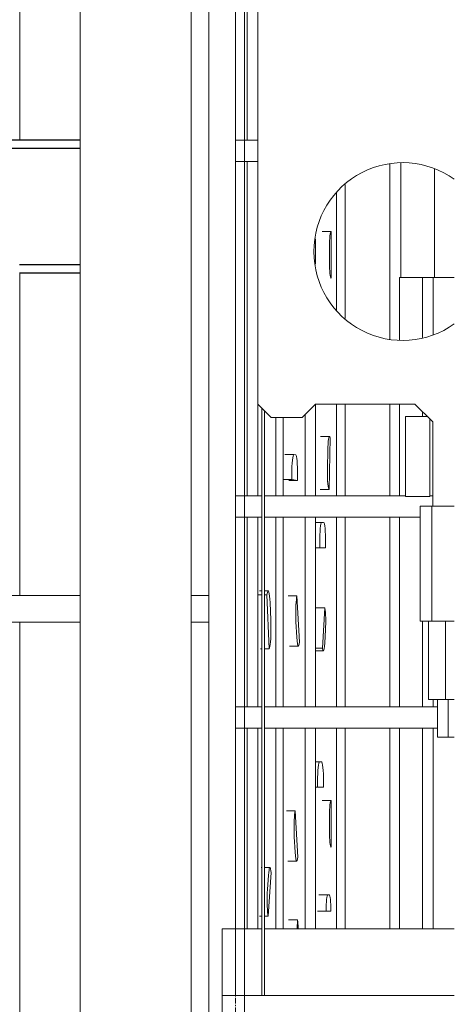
# Model space of a CAD drawing. Header units: millimetres. Extents: x 61846 to 198573, y 13020 to 52988.
# Tile 153 of 240: x 183617 to 184595, y 16930 to 19145. Entities that reach past the tile are written whole.
import ezdxf

# ---------------------------------------------------------------- set-up
doc = ezdxf.new("R2010")
doc.units = ezdxf.units.MM
doc.linetypes.add('Grid Line', pattern=[22.225, 12.7, -3.175, 3.175, -3.175])
for name, color, linetype, lineweight in [('A-GENM', 13, 'Continuous', 18), ('A-WALL', 113, 'Continuous', 25), ('E-CABL-TRAY', 211, 'Continuous', 18), ('I-WALL', 2, 'Continuous', 25), ('S-BEAM', 12, 'Continuous', 35), ('S-GRID', 1, 'Continuous', 18)]:
    doc.layers.add(name, color=color, linetype=linetype, lineweight=lineweight)

# ---------------------------------------------------------------- blocks, each defined once
blk = doc.blocks.new('Cable Tray with Fittings_NLRS_61_CT_UN_kabelgoot_DNL_4840911 - Cable Tray with Fittings_NLRS_61_CT_UN_kabelgoot_DNL_4840911-589817-GZ lierenkamer 3')
at = {"layer": 'E-CABL-TRAY', "color": 7, "lineweight": 9}
for p, q in [((-46615.2, 17850), (-45260, 17850)), ((-45010, 17850), (-44970, 17850)), ((-45260, 17790), (-46615.2, 17790)), ((-44970, 17790), (-45010, 17790))]:
    blk.add_line(p, q, dxfattribs=at)
blk = doc.blocks.new('TadP_A_INS_INSTALLATIES_rvt-5-GZ lierenkamer 3')
at = {"layer": 'E-CABL-TRAY', "lineweight": 9}
blk.add_blockref('Cable Tray with Fittings_NLRS_61_CT_UN_kabelgoot_DNL_4840911 - Cable Tray with Fittings_NLRS_61_CT_UN_kabelgoot_DNL_4840911-589817-GZ lierenkamer 3', (0, 0), dxfattribs=at)
blk = doc.blocks.new('28_PBT_SF_staal_H-profiel_S355_HE300B 583912 - 28_PBT_SF_staal_H-profiel_S355_HE300B 583912-326274-GZ lierenkamer 3')
at = {"layer": 'S-BEAM', "color": 250, "lineweight": 25}
for p, q in [((-46568, 18875), (-46494.3, 18875)), ((-46175.2, 18875), (-46122.7, 18875)), ((-46010.7, 18875), (-45939.5, 18875)), ((-45825.1, 18875), (-45754.7, 18875)), ((-45639.3, 18875), (-45576.4, 18875)), ((-45453.5, 18875), (-45260, 18875)), ((-46570.9, 18856), (-46496.7, 18856)), ((-46380.1, 18856), (-46310, 18856)), ((-46193.6, 18856), (-46123.2, 18856)), ((-46010.6, 18856), (-45939, 18856)), ((-45823.9, 18856), (-45753.1, 18856)), ((-45637.2, 18856), (-45573.9, 18856)), ((-45450.4, 18856), (-45260, 18856)), ((-46596.5, 18594), (-46541.5, 18594)), ((-46396.5, 18594), (-46341.5, 18594)), ((-46196.5, 18594), (-46141.5, 18594)), ((-45996.5, 18594), (-45941.5, 18594)), ((-45796.5, 18594), (-45741.5, 18594)), ((-45596.5, 18594), (-45541.5, 18594)), ((-45396.5, 18594), (-45260, 18594)), ((-46541.5, 18575), (-46596.5, 18575)), ((-46341.5, 18575), (-46396.5, 18575)), ((-46141.5, 18575), (-46196.5, 18575)), ((-45941.5, 18575), (-45996.5, 18575)), ((-45741.5, 18575), (-45796.5, 18575)), ((-45541.5, 18575), (-45596.5, 18575)), ((-45260, 18575), (-45396.5, 18575))]:
    blk.add_line(p, q, dxfattribs=at)
blk = doc.blocks.new('TadP_A_CON_CONSTRUCTIE_rvt-5-GZ lierenkamer 3')
at = {"layer": 'I-WALL', "color": 10, "lineweight": 18}
for p, q in [((-45260, 19800), (-45260, 16445)), ((-45010, 16445), (-45010, 19800))]:
    blk.add_line(p, q, dxfattribs=at)
at = {"layer": 'S-BEAM', "color": 10, "lineweight": 18}
blk.add_blockref('28_PBT_SF_staal_H-profiel_S355_HE300B 583912 - 28_PBT_SF_staal_H-profiel_S355_HE300B 583912-326274-GZ lierenkamer 3', (0, 0), dxfattribs=at)
blk = doc.blocks.new('22_NOAHH_Wand_Wand-x 2594857 - 22_NOAHH_Wand_Wand-x-150139-GZ lierenkamer 3')
at = {"layer": 'A-WALL', "color": 130, "lineweight": 13}
for p, q in [((-45010, 20300), (-45010, 15820)), ((-44890, 20300), (-44890, 15820))]:
    blk.add_line(p, q, dxfattribs=at)
blk = doc.blocks.new('22_NOAHH_Wand_Wand-x 2594857 - 22_NOAHH_Wand_Wand-x 2594857-150143-GZ lierenkamer 3')
blk.add_blockref('22_NOAHH_Wand_Wand-x 2594857 - 22_NOAHH_Wand_Wand-x-150139-GZ lierenkamer 3', (0, 0))
blk = doc.blocks.new('TadP_A_BWK_BOUWKUNDE_rvt-5-GZ lierenkamer 3')
at = {"layer": 'A-WALL', "lineweight": 9}
blk.add_blockref('22_NOAHH_Wand_Wand-x 2594857 - 22_NOAHH_Wand_Wand-x 2594857-150143-GZ lierenkamer 3', (0, 0), dxfattribs=at)
blk = doc.blocks.new('Portaalbrug _ fundatie - Portaalbrug _ Fundatie-492727-GZ lierenkamer 3')
at = {"layer": 'A-GENM'}
for p, q in [((-44970, 16910), (-44970, 19250)), ((-44910, 19250), (-44910, 16950)), ((-44860, 19256), (-44860, 18280.3)), ((-44860, 18874.2), (-44910, 18874.2)), ((-44910, 18825.9), (-44860, 18825.9)), ((-44860, 18280.3), (-44830, 18250.3)), ((-44760, 18250.3), (-44730, 18280.3)), ((-44730, 18280.3), (-44506, 18280.3)), ((-44506, 18280.3), (-44466, 18240.3)), ((-44851, 18271.3), (-44851, 16950)), ((-44845, 16950), (-44845, 18264.7)), ((-44478, 18252.3), (-44527.5, 18252.3)), ((-44527.5, 18252.3), (-44527.5, 18072.3)), ((-44830, 18250.3), (-44760, 18250.3)), ((-44472.5, 18072.3), (-44472.5, 18246.8)), ((-44466, 18240.3), (-44466, 18050.3)), ((-44850.6, 18074.2), (-44910, 18074.2)), ((-44527.5, 18074.2), (-44845.6, 18074.2)), ((-44527.5, 18072.3), (-44472.5, 18072.3)), ((-44466, 18074.2), (-44472.5, 18074.2)), ((-44494.5, 18050.3), (-44494.5, 17791.7)), ((-44494.5, 18050.3), (-44467.8, 18050.3)), ((-44417.6, 18050.3), (-44467.7, 18050.3)), ((-44467.7, 18050.3), (-44467.7, 17791.7)), ((-44466, 18050.3), (-44417.6, 18050.3)), ((-44910, 18025.9), (-44850.6, 18025.9)), ((-44845.6, 18025.9), (-44494.5, 18025.9)), ((-44467.8, 17791.7), (-44494.5, 17791.7)), ((-44475.5, 17791.7), (-44475.5, 17616)), ((-44467.7, 17791.7), (-44417.6, 17791.7)), ((-44417.6, 17791.7), (-44436.9, 17791.7)), ((-44436.9, 17791.7), (-44436.9, 17616)), ((-44437.5, 17616), (-44475.5, 17616)), ((-44455, 17616), (-44455, 17531)), ((-44436.9, 17616), (-44417.6, 17616)), ((-44430.9, 17531), (-44430.9, 17616)), ((-44850.4, 17599.2), (-44910, 17599.2)), ((-44455, 17599.2), (-44845.4, 17599.2)), ((-44910, 17550.9), (-44850.4, 17550.9)), ((-44845.4, 17550.9), (-44455, 17550.9)), ((-44430.9, 17531), (-44455, 17531)), ((-44417.6, 17531), (-44430.9, 17531)), ((-44940, 16950), (-44940, 17100)), ((-44940, 17100), (-44850.8, 17100)), ((-44845.1, 17100), (-44417.6, 17100)), ((-44417.6, 16950), (-44940, 16950)), ((-44940, 16950), (-44940, 16910))]:
    blk.add_line(p, q, dxfattribs=at)
for start, end in [(54.4452, 180), (180, 305.5548)]:
    blk.add_arc((-44533.7, 18623.4), 200, start, end, dxfattribs=at)
blk = doc.blocks.new('kettingtakels orkestkamer plafond laag - Laag-2765805-GZ lierenkamer 3')
at = {"layer": 'A-GENM'}
for p, q in [((-44562.5, 18820.8), (-44562.5, 18426)), ((-44537.5, 18565), (-44537.5, 18821.9)), ((-44562.5, 18280.3), (-44562.5, 18074)), ((-44562.5, 18026), (-44562.5, 17599)), ((-44562.5, 17550.9), (-44562.5, 17100))]:
    blk.add_line(p, q, dxfattribs=at)
blk = doc.blocks.new('kooiladder met kooi - Lierenkamer achter-5628086-GZ lierenkamer 3')
at = {"layer": 'A-GENM'}
for p, q in [((-45395.2, 21260), (-45395.2, 18875)), ((-45395.2, 18575), (-45395.2, 17850)), ((-45395.2, 17790), (-45395.2, 16665))]:
    blk.add_line(p, q, dxfattribs=at)
blk = doc.blocks.new('Orkestkamer beplating - 1800x3880x24 Z-6147517-GZ lierenkamer 3')
at = {"layer": 'A-GENM'}
for p, q in [((-44488.7, 18565), (-44464.9, 18565)), ((-44488.7, 18430), (-44488.7, 18565)), ((-44464.9, 18565), (-44417.6, 18565)), ((-44464.9, 18435.9), (-44464.9, 18565)), ((-44488.7, 18252.3), (-44488.7, 18263)), ((-44488.7, 17599), (-44488.7, 17791.7)), ((-44464.9, 17599), (-44464.9, 17616)), ((-44488.7, 17100), (-44488.7, 17550.8)), ((-44464.9, 17100), (-44464.9, 17550.8))]:
    blk.add_line(p, q, dxfattribs=at)
blk = doc.blocks.new('Orkestkamer beplating - 1800x6600x24 Z-6815573-GZ lierenkamer 3')
at = {"layer": 'A-GENM'}
for p, q in [((-44883.7, 18874.1), (-44883.7, 19250)), ((-44883.7, 18074.1), (-44883.7, 18825.9)), ((-44859.9, 18074.1), (-44859.9, 18280.7)), ((-44883.7, 17599.1), (-44883.7, 18025.9)), ((-44859.9, 17599.1), (-44859.9, 18025.9)), ((-44883.7, 17100), (-44883.7, 17550.8)), ((-44859.9, 17100), (-44859.9, 17550.8))]:
    blk.add_line(p, q, dxfattribs=at)
blk = doc.blocks.new('Orkestkamer beplating - 170x6600x30 Z-6559121-GZ lierenkamer 3')
at = {"layer": 'A-GENM'}
for p, q in [((-44819.3, 18074.1), (-44819.3, 18250.3)), ((-44802.5, 18074.1), (-44802.5, 18250.3)), ((-44819.3, 17599.1), (-44819.3, 18025.9)), ((-44802.5, 17599.1), (-44802.5, 18025.9)), ((-44819.3, 17100), (-44819.3, 17550.8)), ((-44802.5, 17100), (-44802.5, 17550.8))]:
    blk.add_line(p, q, dxfattribs=at)
blk = doc.blocks.new('Orkestkamer beplating - 200x6600x30 Z-6559119-GZ lierenkamer 3')
at = {"layer": 'A-GENM'}
for p, q in [((-44662.9, 18472.6), (-44662.9, 18774.2)), ((-44682.5, 18490), (-44682.5, 18756.8)), ((-44682.5, 18074), (-44682.5, 18280.3)), ((-44662.9, 18074), (-44662.9, 18280.3)), ((-44682.5, 17599), (-44682.5, 18026)), ((-44662.9, 17599), (-44662.9, 18026)), ((-44682.5, 17100), (-44682.5, 17550.8)), ((-44662.9, 17100), (-44662.9, 17550.8))]:
    blk.add_line(p, q, dxfattribs=at)
blk = doc.blocks.new('Orkestkamer beplating - 230x6600x30 Z-6559120-GZ lierenkamer 3')
at = {"layer": 'A-GENM'}
for p, q in [((-44730.2, 18594.9), (-44730.2, 18651.9)), ((-44730.2, 18074.1), (-44730.2, 18280.1)), ((-44752.9, 18074.1), (-44752.9, 18257.4)), ((-44752.9, 17599.1), (-44752.9, 18025.9)), ((-44730.2, 17599.1), (-44730.2, 18025.9)), ((-44752.9, 17100), (-44752.9, 17550.8)), ((-44730.2, 17100), (-44730.2, 17550.8))]:
    blk.add_line(p, q, dxfattribs=at)
blk = doc.blocks.new('Orkestkamer koker 60x60 - Koker 60x60x3 lg 6600-V192-GZ lierenkamer 3')
at = {"layer": 'A-GENM'}
blk.add_line((-44462.3, 18810.2), (-44462.3, 18565), dxfattribs=at)
blk = doc.blocks.new('Orkestkamer koker 60x60 - Koker 60x60x3 lg 3880-6453064-GZ lierenkamer 3')
at = {"layer": 'A-GENM'}
for p, q in [((-44541, 18565), (-44541, 18424.9)), ((-44541, 18565), (-44535.6, 18565)), ((-44535.6, 18565), (-44488.7, 18565)), ((-44541, 18280.3), (-44541, 18074)), ((-44541, 18026), (-44541, 17599)), ((-44541, 17550.9), (-44541, 17100))]:
    blk.add_line(p, q, dxfattribs=at)
blk = doc.blocks.new('Orkestkamer Fijndiffusie M - Orkestkamer Fijndiffusie M-V193-GZ lierenkamer 3')
at = {"layer": 'A-GENM'}
for p, q in [((-44850.5, 17237.8), (-44852.3, 17237.8)), ((-44832.4, 17237.8), (-44845.4, 17237.8)), ((-44835.7, 17220.7), (-44838, 17187.9)), ((-44836.4, 17128.2), (-44829.6, 17226.5)), ((-44829.6, 17226.5), (-44830.2, 17230.5)), ((-44856.3, 17128.2), (-44850.8, 17128.2)), ((-44845.1, 17128.2), (-44836.4, 17128.2)), ((-44837, 17132.2), (-44836.4, 17128.2))]:
    blk.add_line(p, q, dxfattribs=at)
for centre, start_param, end_param in [((-44852.3, 17197.8), 6.195919, 6.283185), ((-44832.4, 17197.8), 5.67232, 7.243116), ((-44834.7, 17165), 0.959931, 2.530727)]:
    blk.add_ellipse(centre, major_axis=(0, 40), ratio=0.099265, start_param=start_param, end_param=end_param, dxfattribs=at)
blk = doc.blocks.new('Orkestkamer Fijndiffusie L - Orkestkamer Fijndiffusie L-V194-GZ lierenkamer 3')
at = {"layer": 'A-GENM'}
for p, q in [((-44850.4, 17860.3), (-44856.2, 17860.3)), ((-44836.3, 17860.3), (-44845.4, 17860.3)), ((-44838.1, 17856.4), (-44839.2, 17851.5)), ((-44859.1, 17851.5), (-44850.4, 17851.5)), ((-44845.4, 17851.5), (-44839.2, 17851.5)), ((-44839.2, 17851.5), (-44833.9, 17730)), ((-44830.5, 17794.3), (-44832.3, 17833.6)), ((-44850.4, 17730), (-44853.8, 17730)), ((-44833.9, 17730), (-44845.4, 17730)), ((-44833.9, 17730), (-44832.8, 17734.9))]:
    blk.add_line(p, q, dxfattribs=at)
for centre, start_param, end_param in [((-44836.3, 17815.3), 5.131268, 6.702064), ((-44834.6, 17776), 3.560472, 5.131268)]:
    blk.add_ellipse(centre, major_axis=(0, 45), ratio=0.099265, start_param=start_param, end_param=end_param, dxfattribs=at)
blk = doc.blocks.new('Orkestkamer Fijndiffusie S - Orkestkamer Fijndiffusie S-6717528-GZ lierenkamer 3')
at = {"layer": 'A-GENM'}
for p, q in [((-44702.3, 17176.2), (-44722.2, 17176.2)), ((-44698.8, 17176.2), (-44702.3, 17176.2)), ((-44725.7, 17139.2), (-44705.8, 17139.2)), ((-44705.8, 17141.2), (-44705.8, 17139.2)), ((-44705.8, 17139.2), (-44695.3, 17139.2)), ((-44695.3, 17139.2), (-44695.3, 17141.2))]:
    blk.add_line(p, q, dxfattribs=at)
for centre, start_param, end_param in [((-44702.3, 17141.2), 0, 1.570796), ((-44698.8, 17141.2), 4.712389, 6.283185)]:
    blk.add_ellipse(centre, major_axis=(0, 35), ratio=0.100437, start_param=start_param, end_param=end_param, dxfattribs=at)
blk = doc.blocks.new('Orkestkamer Fijndiffusie S - Orkestkamer Fijndiffusie S-V199-GZ lierenkamer 3')
at = {"layer": 'A-GENM'}
for p, q in [((-44728.7, 17821.8), (-44708.8, 17821.8)), ((-44708.8, 17821.8), (-44714.2, 17731.1)), ((-44708.7, 17820.7), (-44708.8, 17821.8)), ((-44709.2, 17742.6), (-44707.4, 17772.9)), ((-44714.2, 17731.1), (-44730.2, 17731.1)), ((-44730.2, 17725.3), (-44712.2, 17725.3)), ((-44714.2, 17731.1), (-44714, 17730))]:
    blk.add_line(p, q, dxfattribs=at)
for centre, start_param, end_param in [((-44710.4, 17790.5), 4.184315, 5.755111), ((-44712.2, 17760.3), 3.141593, 4.184315), ((-44712.2, 17760.3), 2.613518, 3.137117)]:
    blk.add_ellipse(centre, major_axis=(0, 35), ratio=0.100437, start_param=start_param, end_param=end_param, dxfattribs=at)
blk = doc.blocks.new('Orkestkamer Fijndiffusie M - Orkestkamer Fijndiffusie M-V201-GZ lierenkamer 3')
at = {"layer": 'A-GENM'}
for p, q in [((-44698.4, 18207.5), (-44718.3, 18207.5)), ((-44699.4, 18087.8), (-44696.8, 18205.2)), ((-44696.8, 18205.2), (-44697.5, 18206.7)), ((-44702.3, 18175.8), (-44703.1, 18136.7)), ((-44719.3, 18087.8), (-44699.4, 18087.8)), ((-44700, 18089.3), (-44699.4, 18087.8))]:
    blk.add_line(p, q, dxfattribs=at)
for centre, start_param, end_param in [((-44698.4, 18167.5), 6.073746, 7.644542), ((-44699.2, 18128.4), 1.361357, 2.932153)]:
    blk.add_ellipse(centre, major_axis=(0, 40), ratio=0.100437, start_param=start_param, end_param=end_param, dxfattribs=at)
blk = doc.blocks.new('Orkestkamer Fijndiffusie L - Orkestkamer Fijndiffusie L-V203-GZ lierenkamer 3')
at = {"layer": 'A-GENM'}
for p, q in [((-44715.9, 18013.8), (-44730.2, 18013.8)), ((-44711.6, 18013.8), (-44715.9, 18013.8)), ((-44720.5, 17968.8), (-44720.5, 17956.8)), ((-44707.1, 17956.8), (-44707.1, 17968.8)), ((-44730.2, 17956.8), (-44720.5, 17956.8)), ((-44720.5, 17956.8), (-44707.1, 17956.8))]:
    blk.add_line(p, q, dxfattribs=at)
for centre, start_param, end_param in [((-44715.9, 17968.8), 0, 1.570796), ((-44711.6, 17968.8), 4.712389, 6.283185)]:
    blk.add_ellipse(centre, major_axis=(0, 45), ratio=0.100437, start_param=start_param, end_param=end_param, dxfattribs=at)
blk = doc.blocks.new('Orkestkamer Fijndiffusie S - Orkestkamer Fijndiffusie S-V205-GZ lierenkamer 3')
at = {"layer": 'A-GENM'}
for p, q in [((-44694.9, 17388.4), (-44714.8, 17388.4)), ((-44694.6, 17388.3), (-44694.8, 17388.4)), ((-44694.8, 17283.4), (-44694.6, 17388.3)), ((-44698.4, 17354.3), (-44698.5, 17319.3)), ((-44695, 17283.4), (-44694.8, 17283.4))]:
    blk.add_line(p, q, dxfattribs=at)
for centre, start_param, end_param in [((-44694.9, 17353.4), 6.258896, 7.829692), ((-44694.9, 17318.4), 1.546507, 3.117303)]:
    blk.add_ellipse(centre, major_axis=(0, 35), ratio=0.100437, start_param=start_param, end_param=end_param, dxfattribs=at)
blk = doc.blocks.new('Orkestkamer Fijndiffusie L - Orkestkamer Fijndiffusie L-V212-GZ lierenkamer 3')
at = {"layer": 'A-GENM'}
for p, q in [((-44720.7, 17475.8), (-44730.2, 17475.8)), ((-44716.4, 17475.8), (-44720.7, 17475.8)), ((-44730.2, 17418.8), (-44725.2, 17418.8)), ((-44725.2, 17430.8), (-44725.2, 17418.8)), ((-44725.2, 17418.8), (-44711.8, 17418.8)), ((-44711.8, 17418.8), (-44711.8, 17430.8))]:
    blk.add_line(p, q, dxfattribs=at)
for centre, start_param, end_param in [((-44720.7, 17430.8), 0, 1.570796), ((-44716.4, 17430.8), 4.712389, 6.283185)]:
    blk.add_ellipse(centre, major_axis=(0, 45), ratio=0.100437, start_param=start_param, end_param=end_param, dxfattribs=at)
blk = doc.blocks.new('Orkestkamer Fijndiffusie S - Orkestkamer Fijndiffusie S-V213-GZ lierenkamer 3')
at = {"layer": 'A-GENM'}
for p, q in [((-44790.6, 17119.7), (-44770.7, 17119.7)), ((-44770.7, 17119.7), (-44771.4, 17100)), ((-44770.5, 17119), (-44770.7, 17119.7))]:
    blk.add_line(p, q, dxfattribs=at)
blk.add_ellipse((-44771.7, 17086.1), major_axis=(0, 35), ratio=0.098351, start_param=5.148721, end_param=5.934119, dxfattribs=at)
blk = doc.blocks.new('Orkestkamer Fijndiffusie M - Orkestkamer Fijndiffusie M-V217-GZ lierenkamer 3')
at = {"layer": 'A-GENM'}
for p, q in [((-44771.8, 17848.6), (-44791.7, 17848.6)), ((-44771.8, 17848.6), (-44772.4, 17845.1)), ((-44765.9, 17744.7), (-44771.8, 17848.6)), ((-44773.8, 17790.4), (-44771.9, 17755.8)), ((-44766.5, 17741.2), (-44765.9, 17744.7)), ((-44788.4, 17735.8), (-44768.5, 17735.8))]:
    blk.add_line(p, q, dxfattribs=at)
for centre, start_param, end_param in [((-44770.4, 17810.4), 0.524072, 2.094869), ((-44768.5, 17775.8), 2.094869, 3.141593), ((-44768.5, 17775.8), 3.142066, 3.665665)]:
    blk.add_ellipse(centre, major_axis=(0, 40), ratio=0.098351, start_param=start_param, end_param=end_param, dxfattribs=at)
blk = doc.blocks.new('Orkestkamer Fijndiffusie L - Orkestkamer Fijndiffusie L-6719164-GZ lierenkamer 3')
at = {"layer": 'A-GENM'}
for p, q in [((-44778.8, 18166.7), (-44798.7, 18166.7)), ((-44774.5, 18166), (-44778.7, 18166.7)), ((-44783.2, 18122.5), (-44783.2, 18110.5)), ((-44770.1, 18108.2), (-44770.1, 18120.2)), ((-44801.6, 18110.5), (-44783.2, 18110.5)), ((-44770.1, 18108.2), (-44790, 18108.2)), ((-44783.2, 18110.5), (-44770.1, 18108.2))]:
    blk.add_line(p, q, dxfattribs=at)
for centre, start_param, end_param in [((-44778.8, 18121.7), 6.265732, 7.836528), ((-44774.6, 18121), 4.694936, 6.265732)]:
    blk.add_ellipse(centre, major_axis=(0, 45), ratio=0.098351, start_param=start_param, end_param=end_param, dxfattribs=at)

msp = doc.modelspace()

# ---------------------------------------------------------------- linework, layer by layer
at = {"layer": 'S-GRID', "linetype": 'Grid Line'}
msp.add_line((184102.8, 13020.4), (184102.8, 28603), dxfattribs=at)

# ---------------------------------------------------------------- block references
at = {"color": 210, "lineweight": 5}
for name in ['TadP_A_BWK_BOUWKUNDE_rvt-5-GZ lierenkamer 3', 'TadP_A_CON_CONSTRUCTIE_rvt-5-GZ lierenkamer 3', 'TadP_A_INS_INSTALLATIES_rvt-5-GZ lierenkamer 3']:
    msp.add_blockref(name, (229012.8, 0), dxfattribs=at)
at = {"layer": 'A-GENM'}
for name, p in [('Portaalbrug _ fundatie - Portaalbrug _ Fundatie-492727-GZ lierenkamer 3', (229012.8, 0)), ('kettingtakels orkestkamer plafond laag - Laag-2765805-GZ lierenkamer 3', (229012.8, 0)), ('Orkestkamer beplating - 1800x6600x24 Z-6815573-GZ lierenkamer 3', (229012.8, 0)), ('Orkestkamer beplating - 170x6600x30 Z-6559121-GZ lierenkamer 3', (229012.8, 0)), ('Orkestkamer beplating - 230x6600x30 Z-6559120-GZ lierenkamer 3', (229012.8, 0)), ('Orkestkamer beplating - 200x6600x30 Z-6559119-GZ lierenkamer 3', (229012.8, 0)), ('Orkestkamer koker 60x60 - Koker 60x60x3 lg 6600-V192-GZ lierenkamer 3', (229012.8, 0)), ('kooiladder met kooi - Lierenkamer achter-5628086-GZ lierenkamer 3', (229012.8, 0)), ('Orkestkamer Fijndiffusie S - Orkestkamer Fijndiffusie S-V205-GZ lierenkamer 3', (229012.8, 1280)), ('Orkestkamer koker 60x60 - Koker 60x60x3 lg 3880-6453064-GZ lierenkamer 3', (229012.8, 0)), ('Orkestkamer beplating - 1800x3880x24 Z-6147517-GZ lierenkamer 3', (229012.8, 0)), ('Orkestkamer Fijndiffusie M - Orkestkamer Fijndiffusie M-V201-GZ lierenkamer 3', (229012.8, 0)), ('Orkestkamer Fijndiffusie L - Orkestkamer Fijndiffusie L-6719164-GZ lierenkamer 3', (229012.8, 0)), ('Orkestkamer Fijndiffusie L - Orkestkamer Fijndiffusie L-V203-GZ lierenkamer 3', (229012.8, 0)), ('Orkestkamer Fijndiffusie L - Orkestkamer Fijndiffusie L-V194-GZ lierenkamer 3', (229012.8, 0)), ('Orkestkamer Fijndiffusie M - Orkestkamer Fijndiffusie M-V217-GZ lierenkamer 3', (229012.8, 0)), ('Orkestkamer Fijndiffusie S - Orkestkamer Fijndiffusie S-V199-GZ lierenkamer 3', (229012.8, 0)), ('Orkestkamer Fijndiffusie L - Orkestkamer Fijndiffusie L-V212-GZ lierenkamer 3', (229012.8, 0)), ('Orkestkamer Fijndiffusie S - Orkestkamer Fijndiffusie S-V205-GZ lierenkamer 3', (229012.8, 0)), ('Orkestkamer Fijndiffusie M - Orkestkamer Fijndiffusie M-V217-GZ lierenkamer 3', (229009, -483.6)), ('Orkestkamer Fijndiffusie M - Orkestkamer Fijndiffusie M-V193-GZ lierenkamer 3', (229012.8, 0)), ('Orkestkamer Fijndiffusie S - Orkestkamer Fijndiffusie S-6717528-GZ lierenkamer 3', (229012.8, 0)), ('Orkestkamer Fijndiffusie S - Orkestkamer Fijndiffusie S-V213-GZ lierenkamer 3', (229012.8, 0))]:
    msp.add_blockref(name, p, dxfattribs=at)

doc.saveas('drawing.dxf')
